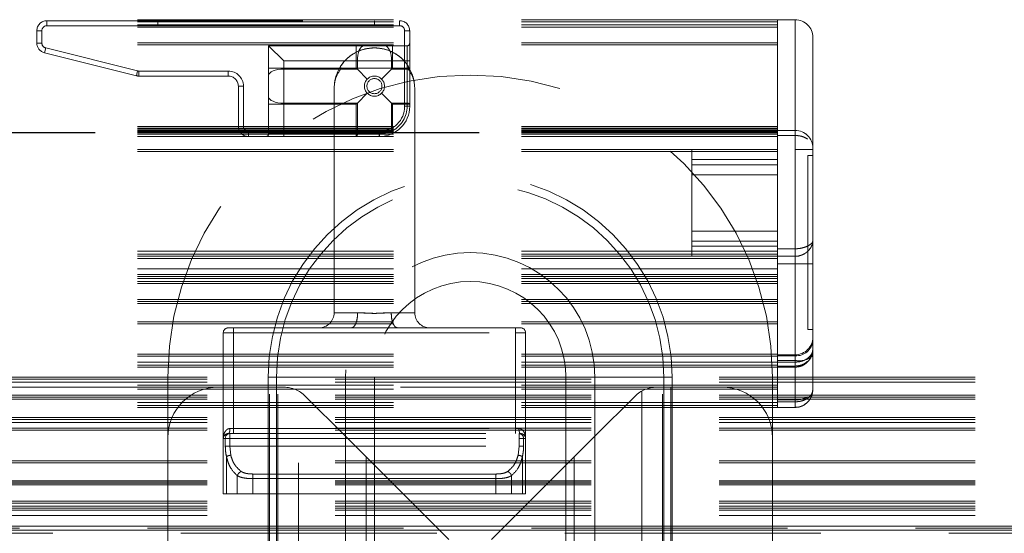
# Model space of a CAD drawing. Header units: millimetres. Extents: x 8 to 290, y 2 to 202.
# Tile 34 of 189: x 98.06 to 102.94, y 109.75 to 112.3. Entities that reach past the tile are written whole.
import ezdxf

# ---------------------------------------------------------------- set-up
doc = ezdxf.new("R2010")
doc.units = ezdxf.units.MM
doc.linetypes.add('HIDDEN', pattern=[1.905, 1.27, -0.635])

msp = doc.modelspace()

# ---------------------------------------------------------------- linework, layer by layer
at = {"color": 7, "linetype": 'HIDDEN', "lineweight": 18}
for p, q in [((101.81672, 112.30395), (32.39172, 112.30395)), ((101.81672, 112.29395), (32.39172, 112.29395)), ((101.81672, 112.27895), (32.39172, 112.27895)), ((101.81672, 112.26645), (32.39172, 112.26645)), ((98.19172, 112.29895), (98.19172, 112.27395)), ((98.19172, 112.29895), (99.94172, 112.29895)), ((98.19172, 112.27395), (98.19172, 112.29895)), ((98.19172, 112.27395), (99.94172, 112.27395)), ((98.74172, 112.27395), (98.19172, 112.27395)), ((98.74172, 112.29895), (98.74172, 112.27395)), ((98.74172, 112.27395), (99.81672, 112.27395)), ((99.81672, 112.29895), (99.81672, 112.27395)), ((99.94172, 112.27395), (99.81672, 112.27395)), ((99.94172, 112.27395), (99.94172, 112.29895)), ((99.94172, 112.27395), (99.94172, 112.29895)), ((101.81672, 112.30395), (101.81672, 111.16645)), ((101.90422, 112.30395), (101.81672, 112.30395)), ((101.81672, 112.27895), (101.81672, 111.77308)), ((101.90422, 111.65895), (101.90422, 112.30395)), ((101.90422, 112.30395), (101.90422, 111.75395)), ((98.14172, 112.24895), (98.16672, 112.24895)), ((98.14172, 112.18799), (98.14172, 112.24895)), ((98.16672, 112.24895), (98.14172, 112.24895)), ((98.16672, 112.24895), (98.16672, 112.18799)), ((99.96672, 111.87395), (99.96672, 112.24895)), ((99.96672, 112.24895), (99.99172, 112.24895)), ((99.99172, 112.24895), (99.96672, 112.24895)), ((99.99172, 112.24895), (99.99172, 111.87395)), ((101.99172, 112.21645), (101.99172, 111.65895)), ((101.81672, 112.18895), (32.39172, 112.18895)), ((101.81672, 112.17895), (32.39172, 112.17895)), ((98.14172, 112.18799), (98.16672, 112.18799)), ((98.16672, 112.18799), (98.14172, 112.18799)), ((98.18565, 112.16373), (98.17959, 112.13948)), ((98.18565, 112.16373), (98.17959, 112.13948)), ((98.18565, 112.16373), (98.64181, 112.0497)), ((99.72672, 112.17395), (99.29172, 112.17395)), ((99.36672, 112.09895), (99.29172, 112.17395)), ((99.29172, 112.17395), (99.29172, 112.06395)), ((99.72672, 112.17395), (99.76378, 112.17395)), ((99.72672, 112.17395), (99.72672, 112.09895)), ((99.72672, 112.09895), (99.72672, 112.17395)), ((99.86966, 112.17395), (99.76378, 112.17395)), ((99.86966, 112.17395), (99.90672, 112.17395)), ((99.90672, 112.09895), (99.90672, 112.17395)), ((99.97922, 112.17395), (99.90672, 112.17395)), ((99.90672, 112.17395), (99.90672, 112.09895)), ((99.97922, 112.09895), (99.97922, 112.17395)), ((99.97922, 112.17395), (99.97922, 112.09895)), ((98.17959, 112.13948), (98.63575, 112.02544)), ((99.29172, 112.02689), (99.29172, 112.06395)), ((99.36672, 112.06395), (99.29172, 112.06395)), ((99.29172, 112.06395), (99.36672, 112.06395)), ((99.72672, 112.09895), (99.36672, 112.09895)), ((99.36672, 112.09895), (99.36672, 112.06395)), ((99.36672, 112.06395), (99.36672, 112.05866)), ((99.72672, 112.06395), (99.36672, 112.06395)), ((99.36672, 112.06395), (99.36672, 112.05866)), ((99.36672, 112.06395), (99.65259, 112.06395)), ((99.98085, 112.06395), (99.65259, 112.06395)), ((99.73201, 112.09895), (99.72672, 112.09895)), ((99.72672, 112.09895), (99.72672, 112.06395)), ((99.72672, 112.09895), (99.73201, 112.09895)), ((99.72672, 112.06395), (99.73201, 112.05866)), ((99.90142, 112.09895), (99.73201, 112.09895)), ((99.73201, 112.05866), (99.73201, 112.09895)), ((99.90142, 112.09895), (99.73201, 112.09895)), ((99.90672, 112.09895), (99.90142, 112.09895)), ((99.90142, 112.09895), (99.90142, 112.05866)), ((99.90672, 112.09895), (99.90142, 112.09895)), ((99.90142, 112.05866), (99.90672, 112.06395)), ((99.97922, 112.09895), (99.90672, 112.09895)), ((99.90672, 112.06395), (99.90672, 112.09895)), ((99.97922, 112.06395), (99.90672, 112.06395)), ((99.99172, 112.09895), (99.97922, 112.09895)), ((99.97922, 112.09895), (99.97922, 112.06395)), ((99.99172, 112.09895), (99.97922, 112.09895)), ((99.99172, 112.06395), (99.97922, 112.06395)), ((99.97922, 112.06395), (99.97922, 112.05866)), ((99.97922, 112.06395), (99.97922, 112.05866)), ((98.64181, 112.0497), (98.63575, 112.02544)), ((98.63575, 112.02544), (98.64181, 112.0497)), ((98.64787, 112.04895), (98.64787, 112.02395)), ((98.64787, 112.04895), (99.09172, 112.04895)), ((98.64787, 112.04895), (98.64787, 112.02395)), ((98.64787, 112.02395), (99.09172, 112.02395)), ((99.09172, 112.04895), (99.09172, 112.02395)), ((99.09172, 112.04895), (99.09172, 112.02395)), ((99.29172, 112.02689), (99.29172, 111.92101)), ((99.36672, 112.05866), (99.36672, 111.88924)), ((99.36672, 112.05866), (99.73201, 112.05866)), ((99.36672, 111.88924), (99.36672, 112.05866)), ((99.78136, 112.0093), (99.73201, 112.05866)), ((99.81672, 112.02395), (99.81165, 112.0231)), ((99.90142, 112.05866), (99.85207, 112.0093)), ((99.90142, 112.05866), (99.97922, 112.05866)), ((99.97922, 111.88924), (99.97922, 112.05866)), ((99.97922, 112.05866), (99.97922, 111.88924)), ((99.16672, 111.97395), (99.14172, 111.97395)), ((99.14172, 111.97395), (99.14172, 111.77395)), ((99.16672, 111.97395), (99.14172, 111.97395)), ((99.16672, 111.97395), (99.16672, 111.77395)), ((99.61672, 111.96395), (99.61672, 110.84895)), ((100.01672, 110.84895), (100.01672, 111.96395)), ((99.29172, 111.88395), (99.29172, 111.92101)), ((99.78136, 111.93859), (99.73201, 111.88924)), ((99.85207, 111.93859), (99.90142, 111.88924)), ((99.29172, 111.88395), (99.36672, 111.88395)), ((99.29172, 111.88395), (99.29172, 111.73645)), ((99.36672, 111.88395), (99.29172, 111.88395)), ((99.36672, 111.88924), (99.73201, 111.88924)), ((99.36672, 111.88395), (99.36672, 111.88924)), ((99.36672, 111.88395), (99.36672, 111.88924)), ((99.36672, 111.88395), (99.72672, 111.88395)), ((99.36672, 111.73645), (99.36672, 111.88395)), ((99.72672, 111.88395), (99.73201, 111.88924)), ((99.72672, 111.88395), (99.72672, 111.73645)), ((99.73201, 111.73645), (99.73201, 111.88924)), ((99.90142, 111.88924), (99.90142, 111.75278)), ((99.90672, 111.88395), (99.90142, 111.88924)), ((99.97922, 111.88924), (99.90142, 111.88924)), ((99.90672, 111.88395), (99.97922, 111.88395)), ((99.90672, 111.75278), (99.90672, 111.88395)), ((99.96672, 111.87395), (99.99172, 111.87395)), ((99.96672, 111.87395), (99.99172, 111.87395)), ((99.97922, 111.88395), (99.97922, 111.88924)), ((99.97922, 111.88395), (99.97922, 111.88924)), ((99.97922, 111.88395), (99.99172, 111.88395)), ((99.97922, 111.88395), (99.97922, 111.87395)), ((99.99172, 111.88395), (99.97922, 111.88395)), ((99.99172, 111.87395), (99.97922, 111.87395)), ((99.97922, 111.87395), (99.99172, 111.87395)), ((101.81672, 111.77308), (32.39172, 111.77308)), ((99.14172, 111.77395), (99.16672, 111.77395)), ((99.16672, 111.77395), (99.14172, 111.77395)), ((101.81672, 111.76601), (32.39172, 111.76601)), ((101.81672, 111.76395), (32.39172, 111.76395)), ((101.81672, 111.76102), (32.39172, 111.76102)), ((101.81672, 111.75395), (32.39172, 111.75395)), ((101.81672, 111.74922), (32.39172, 111.74922)), ((101.81672, 111.74795), (32.39172, 111.74795)), ((101.81672, 111.74795), (32.39172, 111.74795)), ((101.81672, 111.74795), (32.39172, 111.74795)), ((101.81672, 111.74795), (32.39172, 111.74795)), ((101.81672, 111.74795), (32.39172, 111.74795)), ((101.81672, 111.74795), (32.39172, 111.74795)), ((101.81672, 111.74795), (32.39172, 111.74795)), ((101.81672, 111.74795), (32.39172, 111.74795)), ((101.81672, 111.74795), (32.39172, 111.74795)), ((101.81672, 111.74795), (32.39172, 111.74795)), ((101.81672, 111.74795), (32.39172, 111.74795)), ((101.81672, 111.74795), (32.39172, 111.74795)), ((101.81672, 111.74795), (32.39172, 111.74795)), ((101.81672, 111.74795), (32.39172, 111.74795)), ((101.81672, 111.74795), (32.39172, 111.74795)), ((101.81672, 111.74795), (32.39172, 111.74795)), ((101.81672, 111.74795), (32.39172, 111.74795)), ((101.81672, 111.74795), (32.39172, 111.74795)), ((101.81672, 111.74795), (32.39172, 111.74795)), ((101.81672, 111.74795), (32.39172, 111.74795)), ((101.81672, 111.74795), (32.39172, 111.74795)), ((101.81672, 111.74795), (32.39172, 111.74795)), ((101.81672, 111.74795), (32.39172, 111.74795)), ((101.81672, 111.74795), (32.39172, 111.74795)), ((101.81672, 111.74795), (32.39172, 111.74795)), ((101.81672, 111.74795), (32.39172, 111.74795)), ((101.81672, 111.74795), (32.39172, 111.74795)), ((101.81672, 111.74795), (32.39172, 111.74795)), ((101.81672, 111.74795), (32.39172, 111.74795)), ((101.81672, 111.74795), (32.39172, 111.74795)), ((101.81672, 111.74795), (32.39172, 111.74795)), ((101.81672, 111.74795), (32.39172, 111.74795)), ((101.81672, 111.74795), (32.39172, 111.74795)), ((101.81672, 111.74795), (32.39172, 111.74795)), ((101.81672, 111.74795), (32.39172, 111.74795)), ((101.81672, 111.74795), (32.39172, 111.74795)), ((101.81672, 111.74795), (32.39172, 111.74795)), ((101.81672, 111.74795), (32.39172, 111.74795)), ((101.81672, 111.74795), (32.39172, 111.74795)), ((101.81672, 111.74795), (32.39172, 111.74795)), ((101.81672, 111.74795), (32.39172, 111.74795)), ((101.81672, 111.74795), (32.39172, 111.74795)), ((101.81672, 111.74795), (32.39172, 111.74795)), ((101.81672, 111.74795), (32.39172, 111.74795)), ((101.81672, 111.74795), (32.39172, 111.74795)), ((101.81672, 111.74795), (32.39172, 111.74795)), ((101.81672, 111.74795), (32.39172, 111.74795)), ((101.81672, 111.74795), (32.39172, 111.74795)), ((101.81672, 111.74795), (32.39172, 111.74795)), ((101.81672, 111.74795), (32.39172, 111.74795)), ((101.81672, 111.74794), (32.39172, 111.74794)), ((101.81672, 111.74794), (32.39172, 111.74794)), ((101.81672, 111.74794), (32.39172, 111.74794)), ((101.81672, 111.74703), (32.39172, 111.74703)), ((101.81672, 111.74688), (32.39172, 111.74688)), ((101.81672, 111.74449), (32.39172, 111.74449)), ((32.39172, 111.74397), (101.81672, 111.74397)), ((32.39172, 111.74396), (101.81672, 111.74396)), ((32.39172, 111.74396), (101.81672, 111.74396)), ((32.39172, 111.74396), (101.81672, 111.74396)), ((32.39172, 111.74396), (101.81672, 111.74396)), ((32.39172, 111.74395), (101.81672, 111.74395)), ((32.39172, 111.74395), (101.81672, 111.74395)), ((32.39172, 111.74394), (101.81672, 111.74394)), ((32.39172, 111.74394), (101.81672, 111.74394)), ((32.39172, 111.74394), (101.81672, 111.74394)), ((32.39172, 111.74394), (101.81672, 111.74394)), ((32.39172, 111.74394), (101.81672, 111.74394)), ((32.39172, 111.74393), (101.81672, 111.74393)), ((32.39172, 111.74304), (101.81672, 111.74304)), ((32.39172, 111.74281), (101.81672, 111.74281)), ((101.81672, 111.74189), (32.39172, 111.74189)), ((101.81672, 111.73481), (32.39172, 111.73481)), ((101.81672, 111.72422), (32.39172, 111.72422)), ((99.19172, 111.74895), (99.19172, 111.72395)), ((99.19172, 111.74895), (99.84172, 111.74895)), ((99.19172, 111.72395), (99.19172, 111.74895)), ((99.19172, 111.72395), (99.84172, 111.72395)), ((99.29172, 111.73645), (99.36672, 111.73645)), ((99.36672, 111.73645), (99.29172, 111.73645)), ((99.36672, 111.73645), (99.72672, 111.73645)), ((99.36672, 111.72395), (99.36672, 111.73645)), ((99.36672, 111.72395), (99.36672, 111.73645)), ((99.72672, 111.73645), (99.72672, 111.72395)), ((99.72672, 111.73645), (99.73201, 111.73645)), ((99.73201, 111.73645), (99.72672, 111.73645)), ((99.72672, 111.72395), (99.72672, 111.73645)), ((99.73201, 111.73645), (99.84025, 111.73645)), ((99.84025, 111.73645), (99.73201, 111.73645)), ((99.84172, 111.74895), (99.84172, 111.72395)), ((99.84172, 111.74895), (99.84172, 111.72395)), ((99.90672, 111.75278), (99.90142, 111.75278)), ((99.90142, 111.75278), (99.90672, 111.75278)), ((99.91263, 111.74177), (99.90672, 111.75278)), ((99.90672, 111.75278), (99.91263, 111.74177)), ((101.90422, 111.75395), (101.81672, 111.75395)), ((101.81672, 111.73481), (101.81672, 111.15395)), ((101.81672, 111.72895), (101.90422, 111.72895)), ((101.90422, 110.41645), (101.90422, 111.72895)), ((101.81672, 111.65895), (32.39172, 111.65895)), ((101.81672, 111.64895), (32.39172, 111.64895)), ((101.39172, 111.65895), (101.39172, 111.60895)), ((101.90422, 111.65895), (101.90422, 111.16645)), ((101.90422, 111.65895), (101.99172, 111.65895)), ((101.96672, 111.62895), (101.99172, 111.62895)), ((101.96672, 111.62895), (101.96672, 110.76519)), ((101.99172, 111.65895), (101.99172, 111.20601)), ((101.81672, 111.60895), (101.39172, 111.60895)), ((101.39172, 111.60895), (101.39172, 111.17895)), ((101.39172, 111.58395), (101.81672, 111.58395)), ((101.81672, 111.53395), (101.39172, 111.53395)), ((101.39172, 111.25395), (101.81672, 111.25395)), ((101.81672, 111.20395), (101.39172, 111.20395)), ((101.81672, 111.13895), (32.39172, 111.13895)), ((101.81672, 111.15395), (96.21511, 111.15395)), ((101.39172, 111.17895), (101.81672, 111.17895)), ((101.39172, 111.17895), (101.39172, 111.12895)), ((101.81672, 111.16645), (101.90422, 111.16645)), ((101.81672, 111.15395), (101.81672, 111.12895)), ((101.81672, 111.12895), (32.39172, 111.12895)), ((101.81672, 111.11895), (32.39172, 111.11895)), ((101.81672, 111.12895), (101.90422, 111.12895)), ((101.81672, 111.12895), (101.81672, 111.09145)), ((101.90422, 111.09145), (101.81672, 111.09145)), ((101.81672, 111.09145), (101.81672, 110.60395)), ((101.90422, 111.12895), (101.90422, 111.09145)), ((101.99172, 111.09145), (101.90422, 111.09145)), ((101.90422, 111.09145), (101.90422, 110.60395)), ((101.99172, 111.09145), (101.99172, 110.66645)), ((101.81672, 111.06645), (32.39172, 111.06645)), ((101.81672, 111.03895), (32.39172, 111.03895)), ((101.81672, 111.02895), (32.39172, 111.02895)), ((101.81672, 111.01895), (32.39172, 111.01895)), ((101.81672, 111.00395), (32.39172, 111.00395)), ((101.81672, 110.99395), (32.39172, 110.99395)), ((101.81672, 110.91395), (32.39172, 110.91395)), ((101.81672, 110.90496), (32.39172, 110.90496)), ((101.81672, 110.90395), (32.39172, 110.90395)), ((101.81672, 110.89542), (32.39172, 110.89542)), ((101.81672, 110.89395), (32.39172, 110.89395)), ((99.7334, 110.84895), (99.61672, 110.84895)), ((99.90004, 110.84895), (100.01672, 110.84895)), ((101.81672, 110.80395), (32.39172, 110.80395)), ((101.81672, 110.79395), (32.39172, 110.79395)), ((99.11672, 110.74895), (99.06672, 110.74895)), ((99.06672, 110.22395), (99.06672, 110.74895)), ((99.06672, 110.74895), (99.11672, 110.74895)), ((99.09172, 110.77395), (99.11672, 110.77395)), ((99.11672, 110.77395), (99.11672, 110.74895)), ((99.11672, 110.77395), (99.70215, 110.77395)), ((99.11672, 110.74895), (99.11672, 110.77395)), ((99.11672, 110.74895), (99.11672, 110.27395)), ((99.11672, 110.74895), (100.51672, 110.74895)), ((99.70215, 110.77395), (99.93128, 110.77395)), ((99.93128, 110.77395), (100.51672, 110.77395)), ((100.51672, 110.74895), (100.51672, 110.77395)), ((100.51672, 110.77395), (100.54172, 110.77395)), ((100.51672, 110.74895), (100.51672, 110.77395)), ((100.51672, 110.27395), (100.51672, 110.74895)), ((100.56672, 110.74895), (100.51672, 110.74895)), ((100.56672, 110.74895), (100.51672, 110.74895)), ((100.56672, 110.74895), (100.56672, 110.22395)), ((101.96672, 110.76519), (101.99172, 110.76519)), ((101.99172, 110.6577), (101.99172, 110.63505)), ((101.81672, 110.64248), (32.39172, 110.64248)), ((101.81672, 110.63293), (32.39172, 110.63293)), ((101.81672, 110.60395), (32.39172, 110.60395)), ((101.90422, 110.64019), (101.81672, 110.64019)), ((101.81672, 110.63517), (101.90422, 110.63517)), ((101.90422, 110.6124), (101.81672, 110.6124)), ((101.81672, 110.60395), (101.90422, 110.60395)), ((101.81672, 110.60395), (101.81672, 110.57895)), ((101.90422, 110.63517), (101.90422, 110.64019)), ((101.90422, 110.64019), (101.90422, 110.6124)), ((101.90422, 110.58397), (101.90422, 110.63517)), ((101.90422, 110.6124), (101.90422, 110.40674)), ((101.99172, 110.63505), (101.99172, 110.46645)), ((101.81672, 110.58895), (32.39172, 110.58895)), ((101.81672, 110.57895), (32.39172, 110.57895)), ((101.90422, 110.58397), (101.81672, 110.58397)), ((101.90422, 110.57895), (101.81672, 110.57895)), ((101.81672, 110.57895), (101.81672, 110.38895)), ((101.90422, 110.58397), (101.90422, 110.58023)), ((138.99172, 110.52895), (69.56672, 110.52895)), ((138.99172, 110.51895), (69.56672, 110.51895)), ((138.99172, 110.50395), (69.56672, 110.50395)), ((98.79172, 110.52895), (98.79172, 72.92895)), ((99.33093, 110.52895), (99.28997, 110.52895)), ((99.28997, 110.52895), (99.28997, 108.80521)), ((99.67337, 110.52895), (99.33093, 110.52895)), ((99.33093, 110.52895), (99.33093, 72.92895)), ((99.81672, 110.52895), (99.67337, 110.52895)), ((99.67337, 110.52895), (99.67337, 72.92895)), ((99.81672, 110.52895), (99.81672, 72.92895)), ((100.76672, 110.52895), (100.76672, 72.92895)), ((100.91007, 110.52895), (100.76672, 110.52895)), ((101.25251, 110.52895), (100.91007, 110.52895)), ((100.91007, 110.52895), (100.91007, 72.92895)), ((101.29347, 110.52895), (101.25251, 110.52895)), ((101.25251, 110.52895), (101.25251, 97.57349)), ((101.29347, 110.52895), (101.29347, 72.92895)), ((101.79172, 110.52895), (101.79172, 72.92895)), ((101.81672, 110.48895), (32.39172, 110.48895)), ((101.81672, 110.46895), (32.39172, 110.46895)), ((99.04172, 110.47895), (92.46672, 110.47895)), ((99.29672, 110.47895), (99.04172, 110.47895)), ((99.29672, 72.97895), (99.29672, 110.47895)), ((99.33768, 110.47895), (99.29672, 110.47895)), ((99.33768, 72.97895), (99.33768, 110.47895)), ((99.36745, 110.47895), (99.33768, 110.47895)), ((101.21598, 110.47895), (99.36745, 110.47895)), ((99.44007, 108.83299), (99.44007, 110.4602)), ((101.14337, 72.9977), (101.14337, 110.4602)), ((101.21598, 110.47895), (101.24576, 110.47895)), ((101.24576, 72.97895), (101.24576, 110.47895)), ((101.24576, 110.47895), (101.28672, 110.47895)), ((101.28672, 110.47895), (101.54172, 110.47895)), ((101.28672, 109.58425), (101.28672, 110.47895)), ((101.81672, 110.47895), (101.54172, 110.47895)), ((101.81672, 110.40395), (32.39172, 110.40395)), ((138.99172, 110.43895), (69.56672, 110.43895)), ((138.99172, 110.42895), (69.56672, 110.42895)), ((138.99172, 110.41895), (69.56672, 110.41895)), ((99.67311, 110.23542), (99.47352, 110.43502)), ((101.10992, 110.43502), (100.91032, 110.23542)), ((101.90422, 110.41645), (101.81672, 110.41645)), ((101.81672, 110.40674), (101.90422, 110.40674)), ((101.81672, 110.38895), (32.39172, 110.38895)), ((101.81672, 110.37895), (32.39172, 110.37895)), ((101.81672, 110.38895), (101.81672, 110.37895)), ((101.90422, 110.37895), (101.81672, 110.37895)), ((101.95105, 110.39254), (101.95783, 110.39824)), ((138.99172, 110.32895), (69.56672, 110.32895)), ((138.99172, 110.31895), (69.56672, 110.31895)), ((138.99172, 110.30395), (69.56672, 110.30395)), ((138.99172, 110.27496), (69.56672, 110.27496)), ((138.99172, 110.26542), (69.56672, 110.26542)), ((99.10005, 110.27395), (99.11672, 110.27395)), ((99.11672, 110.27395), (99.10005, 110.27395)), ((99.11672, 110.27395), (100.51672, 110.27395)), ((99.11672, 110.27395), (99.11672, 110.24895)), ((99.11672, 110.24895), (99.11672, 110.27395)), ((100.51672, 110.27395), (100.53338, 110.27395)), ((100.51672, 110.24895), (100.51672, 110.27395)), ((100.53338, 110.27395), (100.51672, 110.27395)), ((100.51672, 110.27395), (100.51672, 110.24895)), ((99.06672, 109.94895), (99.06672, 110.22395)), ((99.07689, 110.22395), (99.06672, 110.22395)), ((99.07689, 110.18645), (99.07689, 110.22395)), ((99.09934, 110.22395), (99.07689, 110.22395)), ((99.07689, 110.22395), (99.09934, 110.22395)), ((99.09172, 110.24895), (99.09934, 110.24895)), ((99.09934, 110.24895), (99.09934, 110.22395)), ((99.09934, 110.24895), (100.53409, 110.24895)), ((99.09934, 110.22395), (99.09934, 110.24895)), ((99.09934, 110.22395), (99.09934, 110.18645)), ((99.09934, 110.22395), (100.53409, 110.22395)), ((99.67311, 73.22248), (99.67311, 110.23542)), ((99.81646, 110.09207), (99.67311, 110.23542)), ((100.53409, 110.22395), (100.53409, 110.24895)), ((100.53409, 110.24895), (100.54172, 110.24895)), ((100.53409, 110.24895), (100.53409, 110.22395)), ((100.53409, 110.18645), (100.53409, 110.22395)), ((100.55655, 110.22395), (100.53409, 110.22395)), ((100.53409, 110.22395), (100.55655, 110.22395)), ((100.55655, 110.22395), (100.55655, 110.18645)), ((100.56672, 110.22395), (100.55655, 110.22395)), ((100.56672, 110.22395), (100.56672, 109.94895)), ((100.91032, 110.23542), (100.76697, 110.09207)), ((100.91032, 73.22248), (100.91032, 110.23542)), ((99.09934, 110.18645), (99.10381, 110.14191)), ((99.09934, 110.18645), (100.53409, 110.18645)), ((99.10381, 110.14191), (99.09934, 110.18645)), ((100.52962, 110.14191), (100.53409, 110.18645)), ((100.53409, 110.18645), (100.52962, 110.14191)), ((138.99172, 110.11395), (69.56672, 110.11395)), ((99.08285, 109.94895), (99.08285, 110.13449)), ((99.77551, 73.32487), (99.77551, 110.13303)), ((100.55059, 110.13449), (100.55059, 109.94895)), ((100.80793, 73.32487), (100.80793, 110.13303)), ((138.99172, 110.10395), (69.56672, 110.10395)), ((99.81646, 73.36583), (99.81646, 110.09207)), ((99.81646, 110.09207), (100.18565, 109.72288)), ((100.76697, 110.09207), (100.39778, 109.72288)), ((100.76697, 73.36583), (100.76697, 110.09207)), ((138.99172, 110.01395), (69.56672, 110.01395)), ((138.99172, 110.01248), (69.56672, 110.01248)), ((99.13651, 109.94895), (99.13651, 110.03969)), ((100.41919, 110.04806), (99.21425, 110.04806)), ((100.41919, 110.02499), (99.21425, 110.02499)), ((99.21425, 109.94895), (99.21425, 110.02499)), ((100.41919, 109.94895), (100.41919, 110.02499)), ((100.49692, 110.03969), (100.49692, 109.94895)), ((138.99172, 110.00395), (69.56672, 110.00395)), ((138.99172, 110.00293), (69.56672, 110.00293)), ((138.99172, 109.99395), (69.56672, 109.99395)), ((138.99172, 109.91395), (69.56672, 109.91395)), ((99.06672, 109.94895), (99.08285, 109.94895)), ((99.13651, 109.94895), (99.08285, 109.94895)), ((99.21425, 109.94895), (99.13651, 109.94895)), ((100.41919, 109.94895), (99.21425, 109.94895)), ((100.49692, 109.94895), (100.41919, 109.94895)), ((100.55059, 109.94895), (100.49692, 109.94895)), ((100.56672, 109.94895), (100.55059, 109.94895)), ((138.99172, 109.90395), (69.56672, 109.90395)), ((138.99172, 109.88895), (69.56672, 109.88895)), ((138.99172, 109.87895), (69.56672, 109.87895)), ((138.99172, 109.86895), (69.56672, 109.86895)), ((138.99172, 109.84145), (69.56672, 109.84145)), ((105.69205, 109.78895), (69.56672, 109.78895)), ((138.99172, 109.78895), (69.56672, 109.78895)), ((105.67589, 109.77895), (69.56672, 109.77895)), ((105.66172, 109.76895), (69.56672, 109.76895)), ((138.99172, 109.76895), (69.56672, 109.76895)), ((105.84172, 109.75395), (69.56672, 109.75395)), ((100.95297, 109.75395), (100.9133, 109.75395))]:
    msp.add_line(p, q, dxfattribs=at)
at = {"color": 7, "linetype": 'HIDDEN', "lineweight": 18, "flags": 128}
for points in [[(99.73201, 112.09895), (99.73262, 112.11358), (99.73443, 112.12765), (99.73736, 112.14062), (99.74132, 112.15198), (99.74613, 112.16131), (99.75162, 112.16824), (99.75758, 112.17251), (99.76378, 112.17395)], [(99.76378, 112.17395), (99.75758, 112.17251), (99.75162, 112.16824), (99.74613, 112.16131), (99.74132, 112.15198), (99.73736, 112.14062), (99.73443, 112.12765), (99.73262, 112.11358), (99.73201, 112.09895)], [(99.86966, 112.17395), (99.87586, 112.17251), (99.88181, 112.16824), (99.88731, 112.16131), (99.89212, 112.15198), (99.89607, 112.14062), (99.89901, 112.12765), (99.90081, 112.11358), (99.90142, 112.09895)], [(99.90142, 112.09895), (99.90081, 112.11358), (99.89901, 112.12765), (99.89607, 112.14062), (99.89212, 112.15198), (99.88731, 112.16131), (99.88181, 112.16824), (99.87586, 112.17251), (99.86966, 112.17395)], [(99.97922, 112.05866), (99.98166, 112.05876), (99.984, 112.05906), (99.98616, 112.05955), (99.98806, 112.06021), (99.98961, 112.06101), (99.99077, 112.06192), (99.99148, 112.06292), (99.99172, 112.06395)], [(99.99172, 112.06395), (99.99148, 112.06292), (99.99077, 112.06192), (99.98961, 112.06101), (99.98806, 112.06021), (99.98616, 112.05955), (99.984, 112.05906), (99.98166, 112.05876), (99.97922, 112.05866)], [(99.29172, 112.02689), (99.29316, 112.03309), (99.29743, 112.03905), (99.30436, 112.04454), (99.31368, 112.04935), (99.32505, 112.0533), (99.33802, 112.05624), (99.35209, 112.05804), (99.36672, 112.05866)], [(99.36672, 112.05866), (99.35209, 112.05804), (99.33802, 112.05624), (99.32505, 112.0533), (99.31368, 112.04935), (99.30436, 112.04454), (99.29743, 112.03905), (99.29316, 112.03309), (99.29172, 112.02689)], [(99.36672, 111.88924), (99.35209, 111.88985), (99.33802, 111.89166), (99.32505, 111.8946), (99.31368, 111.89855), (99.30436, 111.90336), (99.29743, 111.90885), (99.29316, 111.91481), (99.29172, 111.92101)], [(99.29172, 111.92101), (99.29316, 111.91481), (99.29743, 111.90885), (99.30436, 111.90336), (99.31368, 111.89855), (99.32505, 111.8946), (99.33802, 111.89166), (99.35209, 111.88985), (99.36672, 111.88924)], [(99.99172, 111.88395), (99.99148, 111.88498), (99.99077, 111.88598), (99.98961, 111.88689), (99.98806, 111.88769), (99.98616, 111.88835), (99.984, 111.88884), (99.98166, 111.88914), (99.97922, 111.88924)], [(99.97922, 111.88924), (99.98166, 111.88914), (99.984, 111.88884), (99.98616, 111.88835), (99.98806, 111.88769), (99.98961, 111.88689), (99.99077, 111.88598), (99.99148, 111.88498), (99.99172, 111.88395)], [(99.72672, 111.72395), (99.72775, 111.72419), (99.72874, 111.7249), (99.72966, 111.72606), (99.73046, 111.72761), (99.73112, 111.7295), (99.73161, 111.73167), (99.73191, 111.73401), (99.73201, 111.73645)], [(99.73201, 111.73645), (99.73191, 111.73401), (99.73161, 111.73167), (99.73112, 111.7295), (99.73046, 111.72761), (99.72966, 111.72606), (99.72874, 111.7249), (99.72775, 111.72419), (99.72672, 111.72395)]]:
    msp.add_lwpolyline(points, dxfattribs=at)
at = {"color": 7, "linetype": 'HIDDEN', "lineweight": 18}
for radius in [0.05, 0.0375]:
    msp.add_circle((99.81672, 111.97395), radius, dxfattribs=at)
for centre, radius, start, end in [((98.19172, 112.24895), 0.05, 90, 180), ((98.19172, 112.24895), 0.025, 90, 180), ((98.19172, 112.24895), 0.025, 90, 180), ((99.94172, 112.24895), 0.05, 360, 90), ((99.94172, 112.24895), 0.025, 360, 90), ((99.94172, 112.24895), 0.025, 360, 90), ((101.90422, 112.21645), 0.0875, 360, 90), ((98.19172, 112.18799), 0.05, 180, 255.96376), ((98.19172, 112.18799), 0.025, 180, 255.96376), ((98.19172, 112.18799), 0.025, 180, 255.96376), ((99.81672, 111.96395), 0.2, 90, 146.97072), ((99.81672, 111.96395), 0.2, 33.02928, 90), ((99.97922, 112.18645), 0.0125, 270, 360), ((98.64787, 112.07395), 0.05, 255.96376, 270), ((98.64787, 112.07395), 0.025, 255.96376, 270), ((98.64787, 112.07395), 0.025, 255.96376, 270), ((100.29172, 110.52895), 1.5, 360, 180), ((99.09172, 111.97395), 0.075, 360, 90), ((99.09172, 111.97395), 0.075, 360, 90), ((99.09172, 111.97395), 0.05, 360, 90), ((99.84172, 111.87395), 0.15, 270, 360), ((99.84172, 111.87395), 0.125, 270, 360), ((99.84172, 111.87395), 0.125, 270, 360), ((99.84172, 111.87395), 0.1375, 298.21148, 360), ((99.84172, 111.87395), 0.1375, 298.21148, 360), ((99.19172, 111.77395), 0.05, 180, 270), ((99.19172, 111.77395), 0.025, 180, 270), ((99.19172, 111.77395), 0.025, 180, 270), ((99.27922, 111.73645), 0.0125, 270, 360), ((101.90422, 111.66645), 0.0875, 0.00009, 90), ((100.29172, 110.52895), 1.00175, 360, 180), ((100.29172, 110.52895), 0.96079, 360, 180), ((100.29172, 110.52895), 0.61835, 360, 180), ((100.29172, 110.52895), 0.475, 360, 180), ((99.54172, 110.84895), 0.075, 270, 360), ((100.09172, 110.84895), 0.075, 180, 270), ((99.09172, 110.74895), 0.025, 90, 180), ((100.54172, 110.74895), 0.025, 360, 90), ((101.90422, 110.72769), 0.0875, 270, 360), ((101.90969, 110.71726), 0.08227, 266.18874, 355.59805), ((101.92463, 110.7139), 0.10354, 258.63095, 310.39069), ((99.04172, 110.22895), 0.25, 90, 180), ((99.36745, 110.32895), 0.15, 45, 90), ((101.21598, 110.32895), 0.15, 90, 135), ((101.54172, 110.22895), 0.25, 360, 90), ((99.09172, 110.22395), 0.025, 90, 180), ((99.10069, 110.22516), 0.02383, 93.23058, 182.90178), ((100.53275, 110.22516), 0.02383, 357.09822, 86.76942), ((100.54172, 110.22395), 0.025, 360, 90)]:
    msp.add_arc(centre, radius, start, end, dxfattribs=at)
for points, knots in [([(99.64904, 112.07296), (99.65861, 112.08566), (99.67871, 112.11234), (99.7192, 112.14061), (99.76617, 112.16017), (99.79932, 112.16265), (99.81672, 112.16395)], [0, 0, 0, 0, 0.2362787, 0.4964361, 0.7356126, 1, 1, 1, 1]), ([(99.81672, 112.16395), (99.83412, 112.16265), (99.86728, 112.16017), (99.91425, 112.14061), (99.95474, 112.11233), (99.97483, 112.08566), (99.9844, 112.07296)], [0, 0, 0, 0, 0.2644346, 0.5036871, 0.7638034, 1, 1, 1, 1]), ([(99.61672, 111.96395), (99.61805, 111.98314), (99.62068, 112.02087), (99.6397, 112.0558), (99.64904, 112.07296)], [0, 0, 0, 0, 0.5086917, 1, 1, 1, 1]), ([(99.61672, 111.96395), (99.6182, 111.98166), (99.62111, 112.0164), (99.64223, 112.04831), (99.65259, 112.06395)], [0, 0, 0, 0, 0.5096618, 1, 1, 1, 1]), ([(99.65259, 112.06395), (99.64223, 112.04831), (99.62111, 112.0164), (99.6182, 111.98166), (99.61672, 111.96395)], [0, 0, 0, 0, 0.49033824, 1, 1, 1, 1]), ([(99.65259, 112.06395), (99.65114, 112.06405), (99.64882, 112.06422), (99.64709, 112.06586), (99.64678, 112.06796), (99.64752, 112.07044), (99.64858, 112.0722), (99.64904, 112.07296)], [0, 0, 0, 0, 0.34045027, 0.54457958, 0.70839362, 0.87303167, 1, 1, 1, 1]), ([(99.98439, 112.07296), (99.98496, 112.07199), (99.98611, 112.07005), (99.98666, 112.0676), (99.9862, 112.06557), (99.98436, 112.06417), (99.98209, 112.06403), (99.98085, 112.06395)], [0, 0, 0, 0, 0.1604623, 0.3216903, 0.4709428, 0.708762, 1, 1, 1, 1]), ([(100.01672, 111.96395), (100.01524, 111.98166), (100.01233, 112.0164), (99.9912, 112.04831), (99.98085, 112.06395)], [0, 0, 0, 0, 0.50966176, 1, 1, 1, 1]), ([(99.98085, 112.06395), (99.9912, 112.04831), (100.01233, 112.0164), (100.01524, 111.98166), (100.01672, 111.96395)], [0, 0, 0, 0, 0.49033824, 1, 1, 1, 1]), ([(99.9844, 112.07296), (99.99374, 112.0558), (100.01275, 112.02087), (100.01538, 111.98314), (100.01672, 111.96395)], [0, 0, 0, 0, 0.4913083, 1, 1, 1, 1]), ([(99.90142, 111.75278), (99.892, 111.74814), (99.87323, 111.73891), (99.85121, 111.73727), (99.84025, 111.73645)], [0, 0, 0, 0, 0.5023781, 1, 1, 1, 1]), ([(99.84025, 111.73645), (99.85121, 111.73727), (99.87323, 111.73891), (99.892, 111.74814), (99.90142, 111.75278)], [0, 0, 0, 0, 0.49762191, 1, 1, 1, 1]), ([(101.96609, 111.71064), (101.96176, 111.71341), (101.95344, 111.71872), (101.938, 111.72449), (101.92153, 111.72824), (101.90993, 111.72871), (101.90422, 111.72895)], [0, 0, 0, 0, 0.2684706, 0.5154824, 0.761548, 1, 1, 1, 1]), ([(101.95149, 111.73996), (101.95183, 111.73978), (101.95757, 111.73677), (101.96196, 111.73241), (101.96609, 111.72832)], [0, 0, 0, 0, 0.0600885, 1, 1, 1, 1]), ([(101.99172, 111.20601), (101.99063, 111.19755), (101.98915, 111.18594), (101.97978, 111.16909), (101.96965, 111.15621), (101.95561, 111.14475), (101.94155, 111.13655), (101.93217, 111.13388), (101.92765, 111.1326)], [0, 0, 0, 0, 0.29065475, 0.3985546, 0.57986462, 0.75128368, 0.87981718, 1, 1, 1, 1]), ([(101.96609, 111.17989), (101.9733, 111.18414), (101.98506, 111.19106), (101.99101, 111.20007), (101.99153, 111.20442), (101.99172, 111.20601)], [0, 0, 0, 0, 0.5008441, 0.8162965, 1, 1, 1, 1]), ([(101.99172, 111.20601), (101.99172, 111.20039), (101.99172, 111.18891), (101.99172, 111.1608), (101.99172, 111.12744), (101.99172, 111.10327), (101.99172, 111.09145)], [0, 0, 0, 0, 0.2446759, 0.5, 0.7553241, 1, 1, 1, 1]), ([(101.96609, 111.17989), (101.95758, 111.17643), (101.9444, 111.17108), (101.922, 111.16711), (101.91, 111.16666), (101.90422, 111.16645)], [0, 0, 0, 0, 0.4860657, 0.7523692, 1, 1, 1, 1]), ([(101.92765, 111.1326), (101.92585, 111.13196), (101.91838, 111.12929), (101.91033, 111.1291), (101.90422, 111.12895)], [0, 0, 0, 0, 0.240931, 1, 1, 1, 1]), ([(99.7334, 110.84895), (99.74679, 110.84856), (99.77361, 110.84777), (99.81674, 110.84489), (99.85989, 110.84725), (99.88666, 110.84838), (99.90004, 110.84895)], [0, 0, 0, 0, 0.2499501, 0.5002792, 0.7502118, 1, 1, 1, 1]), ([(99.90004, 110.84895), (99.88664, 110.84856), (99.85983, 110.84777), (99.8167, 110.84489), (99.77355, 110.84725), (99.74678, 110.84838), (99.7334, 110.84895)], [0, 0, 0, 0, 0.24995006, 0.50027916, 0.75021177, 1, 1, 1, 1]), ([(101.96609, 110.62225), (101.97344, 110.62881), (101.9885, 110.64225), (101.99063, 110.65825), (101.99172, 110.66645)], [0, 0, 0, 0, 0.48785465, 1, 1, 1, 1]), ([(101.99172, 110.66645), (101.99063, 110.65497), (101.9885, 110.63257), (101.97344, 110.61375), (101.96609, 110.60458)], [0, 0, 0, 0, 0.5121453, 1, 1, 1, 1]), ([(101.96609, 110.62225), (101.96176, 110.61949), (101.95344, 110.61418), (101.938, 110.60841), (101.92153, 110.60466), (101.90993, 110.60418), (101.90422, 110.60395)], [0, 0, 0, 0, 0.26847058, 0.51548238, 0.76154798, 1, 1, 1, 1]), ([(101.90422, 110.58397), (101.91535, 110.58513), (101.93233, 110.5869), (101.95282, 110.59708), (101.96162, 110.60441), (101.96609, 110.60813)], [0, 0, 0, 0, 0.4844212, 0.7385107, 1, 1, 1, 1]), ([(101.90422, 110.57895), (101.90993, 110.57927), (101.92153, 110.57993), (101.938, 110.5852), (101.95344, 110.59326), (101.96176, 110.6007), (101.96609, 110.60458)], [0, 0, 0, 0, 0.2384514, 0.484518, 0.7315473, 1, 1, 1, 1]), ([(101.96609, 110.42423), (101.97344, 110.43044), (101.9883, 110.44301), (101.99057, 110.45858), (101.99172, 110.46645)], [0, 0, 0, 0, 0.494388, 1, 1, 1, 1]), ([(101.99172, 110.46645), (101.99057, 110.45491), (101.9883, 110.43209), (101.97344, 110.41368), (101.96609, 110.40458)], [0, 0, 0, 0, 0.505612, 1, 1, 1, 1]), ([(101.90422, 110.41645), (101.90992, 110.41664), (101.92147, 110.41701), (101.93791, 110.42), (101.95334, 110.42459), (101.96174, 110.42888), (101.96609, 110.43109)], [0, 0, 0, 0, 0.24186, 0.489781, 0.73593, 1, 1, 1, 1]), ([(101.96609, 110.42423), (101.96173, 110.42158), (101.95327, 110.41642), (101.93784, 110.41097), (101.92143, 110.40741), (101.90992, 110.40696), (101.90422, 110.40674)], [0, 0, 0, 0, 0.2606858, 0.5061591, 0.7555661, 1, 1, 1, 1]), ([(101.96609, 110.40458), (101.96173, 110.40069), (101.95327, 110.39313), (101.93784, 110.38514), (101.92143, 110.37992), (101.90992, 110.37927), (101.90422, 110.37895)], [0, 0, 0, 0, 0.2606675, 0.5061591, 0.7555343, 1, 1, 1, 1]), ([(99.06672, 110.22395), (99.06708, 110.22959), (99.06779, 110.24073), (99.07372, 110.25636), (99.08228, 110.26741), (99.09187, 110.27308), (99.09743, 110.27367), (99.10005, 110.27395)], [0, 0, 0, 0, 0.2682358, 0.5299475, 0.7786553, 0.8959779, 1, 1, 1, 1]), ([(100.53338, 110.27395), (100.53601, 110.27366), (100.54164, 110.27303), (100.5512, 110.26725), (100.55977, 110.25626), (100.56565, 110.24067), (100.56636, 110.22957), (100.56672, 110.22395)], [0, 0, 0, 0, 0.1043556, 0.2241739, 0.4715021, 0.7325146, 1, 1, 1, 1]), ([(100.56672, 110.22395), (100.56636, 110.22957), (100.56565, 110.24068), (100.55976, 110.25627), (100.55118, 110.26726), (100.54163, 110.27304), (100.536, 110.27366), (100.53338, 110.27395)], [0, 0, 0, 0, 0.2675551, 0.5288763, 0.77623388, 0.89574925, 1, 1, 1, 1]), ([(99.08285, 110.13449), (99.08104, 110.14289), (99.07747, 110.15952), (99.07708, 110.17754), (99.07689, 110.18645)], [0, 0, 0, 0, 0.5051939, 1, 1, 1, 1]), ([(99.07689, 110.18645), (99.07708, 110.17753), (99.07747, 110.15952), (99.08104, 110.14289), (99.08285, 110.13449)], [0, 0, 0, 0, 0.4951065, 1, 1, 1, 1]), ([(100.55655, 110.18645), (100.55636, 110.17753), (100.55596, 110.15952), (100.55239, 110.14289), (100.55059, 110.13449)], [0, 0, 0, 0, 0.4951065, 1, 1, 1, 1]), ([(100.55059, 110.13449), (100.55239, 110.14289), (100.55596, 110.15952), (100.55636, 110.17753), (100.55655, 110.18645)], [0, 0, 0, 0, 0.5048935, 1, 1, 1, 1]), ([(99.10381, 110.14191), (99.10172, 110.14148), (99.09753, 110.14061), (99.09167, 110.13879), (99.08652, 110.13671), (99.08407, 110.13523), (99.08285, 110.13449)], [0, 0, 0, 0, 0.2500872, 0.5000252, 0.7500119, 1, 1, 1, 1]), ([(99.10381, 110.14191), (99.10148, 110.14142), (99.0968, 110.14044), (99.08899, 110.13792), (99.08517, 110.13579), (99.08285, 110.13449)], [0, 0, 0, 0, 0.2807085, 0.5612194, 1, 1, 1, 1]), ([(99.13651, 110.03969), (99.12463, 110.05152), (99.10673, 110.06934), (99.09047, 110.10438), (99.08534, 110.12462), (99.08285, 110.13449)], [0, 0, 0, 0, 0.5032497, 0.7577645, 1, 1, 1, 1]), ([(99.08285, 110.13449), (99.08534, 110.12462), (99.09047, 110.10438), (99.10673, 110.06934), (99.12463, 110.05152), (99.13651, 110.03969)], [0, 0, 0, 0, 0.2422225, 0.49675, 1, 1, 1, 1]), ([(99.15595, 110.06065), (99.14444, 110.07067), (99.12719, 110.08569), (99.11127, 110.11601), (99.10625, 110.13344), (99.10381, 110.14191)], [0, 0, 0, 0, 0.5067516, 0.7602049, 1, 1, 1, 1]), ([(99.10381, 110.14191), (99.10625, 110.13344), (99.11127, 110.116), (99.12719, 110.08569), (99.14444, 110.07067), (99.15595, 110.06065)], [0, 0, 0, 0, 0.2398178, 0.4932486, 1, 1, 1, 1]), ([(100.52962, 110.14191), (100.52718, 110.13344), (100.52216, 110.116), (100.50625, 110.08569), (100.48899, 110.07067), (100.47749, 110.06065)], [0, 0, 0, 0, 0.2398178, 0.4932486, 1, 1, 1, 1]), ([(100.47749, 110.06065), (100.48899, 110.07067), (100.50625, 110.08569), (100.52216, 110.11601), (100.52718, 110.13344), (100.52962, 110.14191)], [0, 0, 0, 0, 0.5067516, 0.7602049, 1, 1, 1, 1]), ([(100.55059, 110.13449), (100.54809, 110.12462), (100.54297, 110.10438), (100.52671, 110.06934), (100.50881, 110.05152), (100.49692, 110.03969)], [0, 0, 0, 0, 0.2422225, 0.49675, 1, 1, 1, 1]), ([(100.49692, 110.03969), (100.50881, 110.05152), (100.52671, 110.06934), (100.54297, 110.10438), (100.54809, 110.12462), (100.55059, 110.13449)], [0, 0, 0, 0, 0.5032497, 0.7577645, 1, 1, 1, 1]), ([(100.52962, 110.14191), (100.53196, 110.14142), (100.53664, 110.14044), (100.54444, 110.13792), (100.54826, 110.13579), (100.55059, 110.13449)], [0, 0, 0, 0, 0.2807085, 0.5612194, 1, 1, 1, 1]), ([(100.55059, 110.13449), (100.5492, 110.13532), (100.54642, 110.13697), (100.53933, 110.13974), (100.5333, 110.14109), (100.52962, 110.14191)], [0, 0, 0, 0, 0.2806097, 0.5611768, 1, 1, 1, 1]), ([(99.13651, 110.03969), (99.13741, 110.04196), (99.13922, 110.0465), (99.14392, 110.05266), (99.14963, 110.05775), (99.15384, 110.05969), (99.15595, 110.06065)], [0, 0, 0, 0, 0.2499761, 0.4999502, 0.7498267, 1, 1, 1, 1]), ([(99.13651, 110.03969), (99.13741, 110.04196), (99.1392, 110.04651), (99.14392, 110.05266), (99.14963, 110.05773), (99.15384, 110.05968), (99.15595, 110.06065)], [0, 0, 0, 0, 0.2501733, 0.5000498, 0.7500239, 1, 1, 1, 1]), ([(99.21425, 110.04806), (99.20851, 110.04819), (99.19712, 110.04846), (99.18112, 110.05072), (99.1668, 110.0544), (99.15954, 110.05858), (99.15595, 110.06065)], [0, 0, 0, 0, 0.2587479, 0.5141164, 0.7591923, 1, 1, 1, 1]), ([(99.15595, 110.06065), (99.15954, 110.05858), (99.1668, 110.0544), (99.18112, 110.05072), (99.19712, 110.04846), (99.20851, 110.04819), (99.21425, 110.04806)], [0, 0, 0, 0, 0.2408266, 0.4858841, 0.7412524, 1, 1, 1, 1]), ([(100.47749, 110.06065), (100.47389, 110.05858), (100.46663, 110.0544), (100.45232, 110.05072), (100.43632, 110.04846), (100.42492, 110.04819), (100.41919, 110.04806)], [0, 0, 0, 0, 0.24082655, 0.48588414, 0.7412524, 1, 1, 1, 1]), ([(100.41919, 110.04806), (100.42492, 110.04819), (100.43632, 110.04846), (100.45232, 110.05072), (100.46663, 110.0544), (100.47389, 110.05858), (100.47749, 110.06065)], [0, 0, 0, 0, 0.2587479, 0.5141164, 0.7591923, 1, 1, 1, 1]), ([(100.47749, 110.06065), (100.4796, 110.05969), (100.48381, 110.05775), (100.48952, 110.05266), (100.49422, 110.0465), (100.49602, 110.04196), (100.49692, 110.03969)], [0, 0, 0, 0, 0.2501733, 0.5000498, 0.7500239, 1, 1, 1, 1]), ([(100.49692, 110.03969), (100.49602, 110.04196), (100.49422, 110.0465), (100.48952, 110.05266), (100.48381, 110.05775), (100.4796, 110.05969), (100.47749, 110.06065)], [0, 0, 0, 0, 0.2499761, 0.4999502, 0.7498267, 1, 1, 1, 1]), ([(99.21425, 110.02499), (99.20653, 110.02514), (99.19122, 110.02545), (99.16964, 110.02817), (99.1507, 110.03252), (99.14115, 110.03734), (99.13651, 110.03969)], [0, 0, 0, 0, 0.25488838, 0.50603622, 0.75972823, 1, 1, 1, 1]), ([(99.13651, 110.03969), (99.14115, 110.03734), (99.1507, 110.03252), (99.16954, 110.02819), (99.1911, 110.02545), (99.20642, 110.02515), (99.21425, 110.02499)], [0, 0, 0, 0, 0.2402588, 0.4939628, 0.7414099, 1, 1, 1, 1]), ([(100.49692, 110.03969), (100.49228, 110.03734), (100.48273, 110.03252), (100.46389, 110.02819), (100.44233, 110.02545), (100.42701, 110.02515), (100.41919, 110.02499)], [0, 0, 0, 0, 0.2402588, 0.4939628, 0.7414099, 1, 1, 1, 1]), ([(100.41919, 110.02499), (100.4269, 110.02514), (100.44222, 110.02545), (100.4638, 110.02817), (100.48273, 110.03252), (100.49228, 110.03734), (100.49692, 110.03969)], [0, 0, 0, 0, 0.2548884, 0.5060362, 0.7597282, 1, 1, 1, 1])]:
    msp.add_open_spline(points, degree=3, knots=knots, dxfattribs=at)
for points in [[(99.84172, 111.72395), (99.84152, 111.72414), (99.84114, 111.72451), (99.84065, 111.7274), (99.84031, 111.73154), (99.84027, 111.73481), (99.84025, 111.73645)], [(101.90422, 111.74663), (101.90422, 111.7454), (101.90422, 111.74296), (101.90422, 111.73857), (101.90422, 111.73386), (101.90422, 111.73059), (101.90422, 111.72895)], [(101.90422, 111.13993), (101.90422, 111.14177), (101.90422, 111.14544), (101.90422, 111.15202), (101.90422, 111.15908), (101.90422, 111.16399), (101.90422, 111.16645)], [(101.90422, 111.12895), (101.90422, 111.12909), (101.90422, 111.12936), (101.90422, 111.13161), (101.90422, 111.13502), (101.90422, 111.13829), (101.90422, 111.13993)], [(99.70215, 110.77395), (99.70625, 110.77508), (99.71444, 110.77733), (99.72476, 110.79467), (99.73199, 110.81947), (99.73293, 110.83912), (99.7334, 110.84895)], [(99.7334, 110.84895), (99.73293, 110.83912), (99.73199, 110.81947), (99.72476, 110.79467), (99.71444, 110.77733), (99.70625, 110.77508), (99.70215, 110.77395)], [(99.90004, 110.84895), (99.90051, 110.83912), (99.90145, 110.81947), (99.90867, 110.79467), (99.919, 110.77733), (99.92719, 110.77508), (99.93128, 110.77395)], [(99.90004, 110.84895), (99.90051, 110.83912), (99.90145, 110.81947), (99.90867, 110.79467), (99.919, 110.77733), (99.92719, 110.77508), (99.93128, 110.77395)], [(101.90422, 110.58627), (101.90422, 110.58749), (101.90422, 110.58994), (101.90422, 110.59433), (101.90422, 110.59904), (101.90422, 110.60231), (101.90422, 110.60395)], [(101.90422, 110.57895), (101.90422, 110.57904), (101.90422, 110.57923), (101.90422, 110.58072), (101.90422, 110.583), (101.90422, 110.58518), (101.90422, 110.58627)], [(101.90422, 110.41645), (101.90422, 110.41399), (101.90422, 110.40908), (101.90422, 110.40202), (101.90422, 110.39544), (101.90422, 110.39177), (101.90422, 110.38993)], [(101.90422, 110.3867), (101.90422, 110.38949), (101.90422, 110.39506), (101.90422, 110.40285), (101.90422, 110.40674)], [(101.90422, 110.37895), (101.90422, 110.3793), (101.90422, 110.38), (101.90422, 110.38446), (101.90422, 110.3867)], [(99.09172, 110.24895), (99.09281, 110.24932), (99.09499, 110.25008), (99.09775, 110.25586), (99.09968, 110.26412), (99.09993, 110.27067), (99.10005, 110.27395)], [(99.10005, 110.27395), (99.09993, 110.27067), (99.09968, 110.26412), (99.09775, 110.25586), (99.09499, 110.25008), (99.09281, 110.24932), (99.09172, 110.24895)], [(100.53338, 110.27395), (100.53351, 110.27067), (100.53376, 110.26412), (100.53569, 110.25586), (100.53844, 110.25008), (100.54063, 110.24932), (100.54172, 110.24895)], [(99.07689, 110.18645), (99.07808, 110.18645), (99.08046, 110.18645), (99.08596, 110.18645), (99.09236, 110.18645), (99.09702, 110.18645), (99.09934, 110.18645)], [(99.07689, 110.18645), (99.07808, 110.18645), (99.08046, 110.18645), (99.08596, 110.18645), (99.09236, 110.18645), (99.09702, 110.18645), (99.09934, 110.18645)], [(100.55655, 110.18645), (100.55536, 110.18645), (100.55298, 110.18645), (100.54748, 110.18645), (100.54107, 110.18645), (100.53642, 110.18645), (100.53409, 110.18645)], [(100.55655, 110.18645), (100.55536, 110.18645), (100.55298, 110.18645), (100.54748, 110.18645), (100.54107, 110.18645), (100.53642, 110.18645), (100.53409, 110.18645)], [(99.21425, 110.02499), (99.21425, 110.02744), (99.21425, 110.03234), (99.21425, 110.03902), (99.21425, 110.04465), (99.21425, 110.04692), (99.21425, 110.04806)], [(99.21425, 110.02499), (99.21425, 110.02744), (99.21425, 110.03234), (99.21425, 110.03902), (99.21425, 110.04465), (99.21425, 110.04692), (99.21425, 110.04806)], [(100.41919, 110.02499), (100.41919, 110.02744), (100.41919, 110.03234), (100.41919, 110.03902), (100.41919, 110.04465), (100.41919, 110.04692), (100.41919, 110.04806)], [(100.41919, 110.02499), (100.41919, 110.02744), (100.41919, 110.03234), (100.41919, 110.03902), (100.41919, 110.04465), (100.41919, 110.04692), (100.41919, 110.04806)]]:
    msp.add_open_spline(points, degree=3, dxfattribs=at)

doc.saveas('drawing.dxf')
